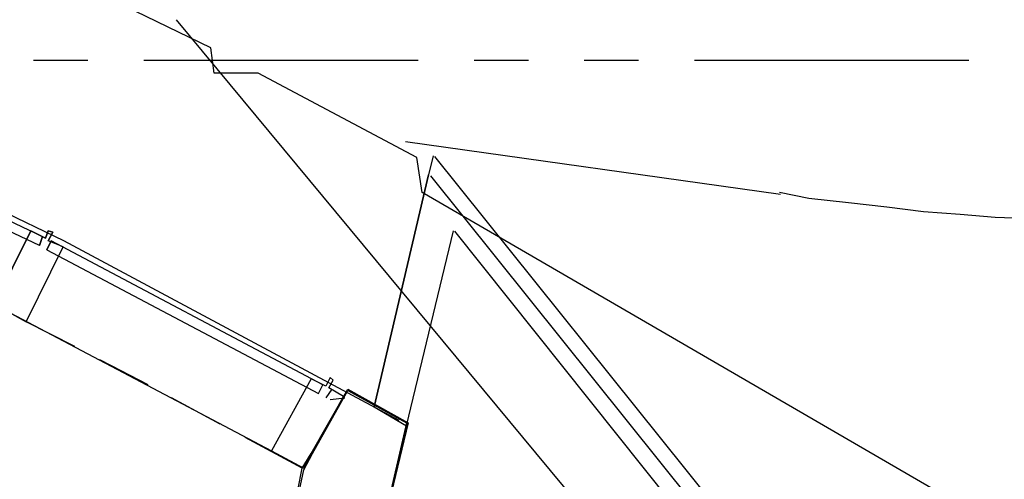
# Model space of a CAD drawing. Header units: feet. Extents: x -79 to 198, y -22 to 181.
# Tile 254 of 256: x 99.35 to 108.29, y 156.45 to 160.63. Entities that reach past the tile are written whole.
import ezdxf

# ---------------------------------------------------------------- set-up
doc = ezdxf.new("R2010")
doc.units = ezdxf.units.FT
doc.layers.add('A-AREA-UNIDAD', color=30, linetype='CONTINUOUS')
doc.layers.add('A-LINEA', color=7, linetype='CONTINUOUS')

msp = doc.modelspace()

# ---------------------------------------------------------------- linework, layer by layer
at = {"layer": 'A-AREA-UNIDAD'}
msp.add_lwpolyline([(130.56, 133.7422), (125.872, 140.0889), (120.192, 146.3289), (116.56, 149.6889), (112.88, 152.6933), (107.968, 156.1778), (103.008, 159.0578), (102.96, 159.3778), (101.52, 160.1422), (101.12, 160.1422), (101.088, 160.3733), (99.52, 161.1378), (97.28, 161.9378), (96, 162.0089), (95.28, 161.8489), (92.96, 160.8533), (91.12, 160.3733), (91.072, 159.9822), (88.448, 159.9822), (80.832, 159.3422), (73.312, 158.0622), (66.368, 156.3022)], dxfattribs=at)
at = {"layer": 'A-LINEA'}
for p, q in [((140.7504, 112.4542), (100.776, 160.6287)), ((99.9733, 160.2578), (99.48, 160.2578)), ((102.9733, 160.2578), (100.48, 160.2578)), ((103.9733, 160.2578), (103.48, 160.2578)), ((104.9733, 160.2578), (104.48, 160.2578)), ((107.9733, 160.2578), (105.48, 160.2578)), ((99.7546, 158.6201), (96.7741, 160.0558)), ((106.2631, 159.0395), (102.8559, 159.5195)), ((106.2631, 159.0395), (102.8559, 159.5195)), ((140.7504, 112.4542), (103.1232, 159.3849)), ((140.7504, 112.4542), (103.1232, 159.3849)), ((102.5733, 157.1111), (103.0667, 159.2178)), ((140.5969, 112.4055), (103.0856, 159.2112)), ((99.5333, 158.5778), (99.56, 158.6578)), ((102.8667, 156.9378), (103.2933, 158.7111)), ((140.277, 112.3118), (103.3057, 158.7075)), ((99.6, 158.5378), (99.64, 158.6178)), ((102.7985, 156.9849), (99.7546, 158.6201)), ((99.2667, 157.9644), (101.64, 156.7111)), ((99.8533, 157.6578), (99.4133, 157.8844)), ((102.1867, 157.2711), (102.1333, 157.1911)), ((101.1733, 156.9511), (100.7333, 157.1911)), ((102.1733, 157.1778), (102.3067, 157.1911)), ((102.88, 156.9644), (100.9867, 148.9911)), ((101.92, 156.5511), (101.4, 156.8311))]:
    msp.add_line(p, q, dxfattribs=at)
for points in [[(99.5333, 158.5778), (97, 159.7778), (97.04, 159.8578), (99.56, 158.6578), (99.5333, 158.5778)], [(103.1067, 159.3911), (103.0667, 159.2178), (102.5733, 157.1111), (102.8667, 156.9378), (100.9867, 148.9911), (103.5867, 148.3778), (103.4267, 147.7244), (111.4267, 145.8444), (113.8133, 145.2711), (117.8667, 144.3111), (114.9067, 131.8311), (119.4533, 130.7511), (119.2933, 130.0978), (122, 129.4578), (128.0267, 128.0444), (124.1867, 111.8044), (124.44, 111.7378), (125.7867, 111.4178), (129.48, 110.5511), (135.96, 109.0178), (135.88, 108.6844), (141.96, 107.2578)], [(103.1067, 159.3911), (103.0667, 159.2178), (102.5733, 157.1111), (102.8667, 156.9378), (100.9867, 148.9911), (103.5867, 148.3778), (103.4267, 147.7244), (111.4267, 145.8444), (113.8133, 145.2711), (117.8667, 144.3111), (114.9067, 131.8311), (119.4533, 130.7511), (119.2933, 130.0978), (122, 129.4578), (128.0267, 128.0444), (124.1867, 111.8044), (124.44, 111.7378), (125.7867, 111.4178), (129.48, 110.5511), (135.96, 109.0178), (135.88, 108.6844), (141.96, 107.2578)], [(108.5467, 158.8178), (108.2133, 158.8311), (107.8933, 158.8578), (107.56, 158.8844), (107.2267, 158.9244), (106.88, 158.9644), (106.52, 159.0044), (106.2533, 159.0578)], [(99.7467, 158.5644), (99.6133, 158.6178), (99.6533, 158.6978), (99.6133, 158.7111), (99.5867, 158.6444), (99.4533, 158.7111), (99.12, 158.0444), (99.4133, 157.8844), (99.7467, 158.5644)], [(99.12, 158.0444), (99.4533, 158.7111), (99.5867, 158.6444), (99.6133, 158.7111), (99.6533, 158.6978), (99.6133, 158.6178)], [(99.6, 158.5378), (102.0667, 157.2311), (102.1067, 157.3111), (99.64, 158.6178), (99.6, 158.5378)], [(100.52, 157.3111), (100.1867, 157.4844), (100.08, 157.5378)], [(102.2933, 157.2044), (102.16, 157.2844), (102.2, 157.3511), (102.1733, 157.3778), (102.1333, 157.2978), (102, 157.3644), (101.64, 156.7111), (101.9333, 156.5511), (102.2933, 157.2044)], [(102, 156.6844), (102.3333, 157.2711), (102.88, 156.9644), (102.68, 156.1511), (101.88, 156.3511), (101.92, 156.5511), (102, 156.6844)], [(102.0133, 156.6844), (102.3333, 157.2578), (102.8667, 156.9644), (102.68, 156.1644), (101.8933, 156.3511), (101.9333, 156.5378), (102.0133, 156.6844)]]:
    msp.add_lwpolyline(points, dxfattribs=at)

doc.saveas('drawing.dxf')
